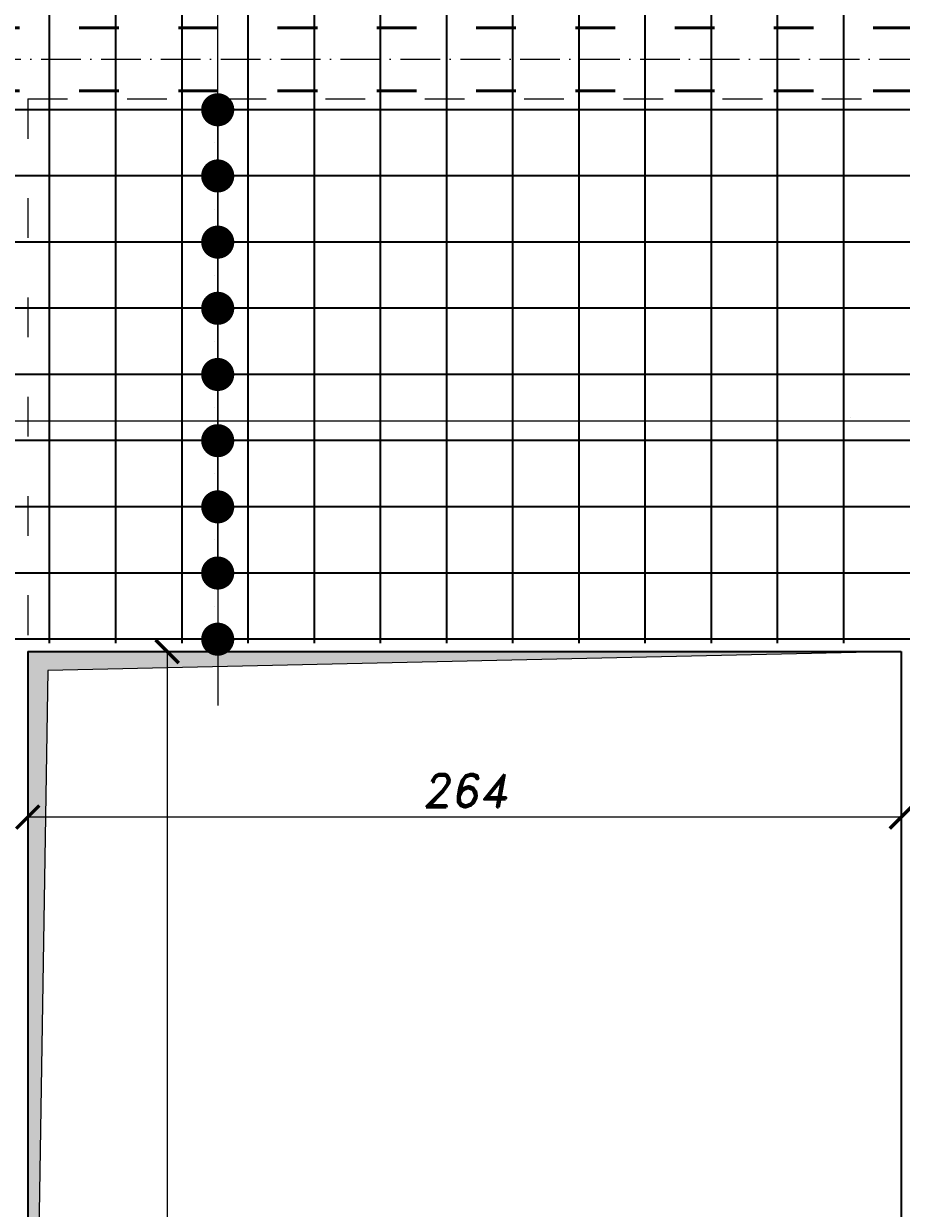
# Model space of a CAD drawing. Header units: millimetres. Extents: x 300938 to 312016, y 11971 to 20881.
# Tile 119 of 239: x 307281 to 307546, y 16572 to 16930. Entities that reach past the tile are written whole.
import ezdxf

# ---------------------------------------------------------------- set-up
doc = ezdxf.new("R2010")
doc.units = ezdxf.units.MM
doc.linetypes.add('ACAD_ISO03W100', pattern=[30, 12, -18])
doc.linetypes.add('ACAD_ISO10W100', pattern=[18, 12, -3, 0, -3])
for name, color, linetype, lineweight in [('konstrukcja', 3, 'Continuous', 35), ('konstrukcja wymiary', 1, 'Continuous', 13), ('osie', 5, 'ACAD_ISO10W100', 13), ('zbrojenie', 4, 'Continuous', 50), ('zbrojenie płyty', 141, 'Continuous', 35)]:
    doc.layers.add(name, color=color, linetype=linetype, lineweight=lineweight)
doc.layers.add('przerywane', color=6, linetype='ACAD_ISO03W100')
doc.styles.add('KONSTRUKCJA', font='romand.shx', dxfattribs={"oblique": 10})
doc.styles.get("Standard").update_dxf_attribs({"font": 'romand.shx', "oblique": 10})
doc.dimstyles.new('150', dxfattribs={"dimtxt": 10, "dimasz": 7, "dimexe": 1.25, "dimexo": 0.625, "dimgap": 3, "dimtad": 1, "dimdec": 0, "dimrnd": 0.5, "dimtxsty": 'KONSTRUKCJA', "dimblk": 'ARCHTICK', "dimcen": 2.5, "dimadec": 0, "dimazin": 0, "dimtfac": 1, "dimtdec": 0, "dimtix": 1, "dimtmove": 0, "dimatfit": 3, "dimfxl": 4, "dimfxlon": 1, "dimarcsym": 0})
doc.dimstyles.new('kropki', dxfattribs={"dimtxt": 0.001, "dimasz": 10, "dimexe": 1.25, "dimexo": 0.625, "dimgap": 1, "dimtad": 1, "dimtxsty": 'Standard', "dimblk": 'DOT', "dimcen": 2.5, "dimadec": 0, "dimazin": 0, "dimtfac": 1, "dimtmove": 0, "dimatfit": 3, "dimfxl": 1, "dimfxlon": 1, "dimarcsym": 0})

# ---------------------------------------------------------------- blocks, each defined once
blk = doc.blocks.new('_ArchTick')
at = {"color": 0, "linetype": 'ByBlock', "lineweight": 13, "const_width": 0.15}
blk.add_lwpolyline([(-0.5, -0.5), (0.5, 0.5)], dxfattribs=at)
blk = doc.blocks.new('*D1275')
at = {"layer": 'Defpoints', "color": 0, "transparency": 16777216}
for p in [(307580.44, 17201.32), (306548.44, 16613.22), (306662.44, 16613.22)]:
    blk.add_point(p, dxfattribs=at)
at = {"layer": 'konstrukcja wymiary', "color": 0, "lineweight": -2, "transparency": 16777216}
for p, q in [((306552.44, 17201.32), (306547.19, 17201.32)), ((306548.44, 17201.32), (306548.44, 16613.22)), ((306552.44, 16613.22), (306547.19, 16613.22))]:
    blk.add_line(p, q, dxfattribs=at)
at = {"layer": 'konstrukcja wymiary', "color": 0, "lineweight": -2, "transparency": 16777216, "xscale": 7, "yscale": 7, "zscale": 7}
for p, rotation in [((306548.44, 17201.32), 90), ((306548.44, 16613.22), 270)]:
    blk.add_blockref('_ArchTick', p, dxfattribs=dict(at, rotation=rotation))
at = {"layer": 'konstrukcja wymiary', "color": 0, "transparency": 16777216, "insert": (306540.44, 16907.27), "char_height": 10, "attachment_point": 5, "rotation": 90, "style": 'KONSTRUKCJA'}
blk.add_mtext('588', dxfattribs=at)
blk = doc.blocks.new('*D1284')
at = {"layer": 'Defpoints', "color": 0, "transparency": 16777216}
for p in [(307282.44, 17601.22), (307282.44, 16740.22), (306826.44, 16613.22)]:
    blk.add_point(p, dxfattribs=at)
at = {"layer": 'konstrukcja wymiary', "color": 0, "lineweight": -2, "transparency": 16777216}
for p, q in [((306826.44, 17597.22), (306826.44, 17602.47)), ((306826.44, 17601.22), (307282.44, 17601.22)), ((307282.44, 17597.22), (307282.44, 17602.47))]:
    blk.add_line(p, q, dxfattribs=at)
at = {"layer": 'konstrukcja wymiary', "color": 0, "lineweight": -2, "transparency": 16777216, "xscale": 7, "yscale": 7, "zscale": 7, "rotation": 180}
blk.add_blockref('_ArchTick', (306826.44, 17601.22), dxfattribs=at)
at = {"layer": 'konstrukcja wymiary', "color": 0, "lineweight": -2, "transparency": 16777216, "xscale": 7, "yscale": 7, "zscale": 7}
blk.add_blockref('_ArchTick', (307282.44, 17601.22), dxfattribs=at)
at = {"layer": 'konstrukcja wymiary', "color": 0, "transparency": 16777216, "insert": (307054.44, 17609.22), "char_height": 10, "attachment_point": 5, "style": 'KONSTRUKCJA'}
blk.add_mtext('456', dxfattribs=at)
blk = doc.blocks.new('*D1285')
at = {"layer": 'Defpoints', "color": 0, "transparency": 16777216}
for p in [(307546.44, 17601.22), (307282.44, 16740.22), (307546.44, 16740.22)]:
    blk.add_point(p, dxfattribs=at)
at = {"layer": 'konstrukcja wymiary', "color": 0, "lineweight": -2, "transparency": 16777216}
for p, q in [((307282.44, 17597.22), (307282.44, 17602.47)), ((307282.44, 17601.22), (307546.44, 17601.22)), ((307546.44, 17597.22), (307546.44, 17602.47))]:
    blk.add_line(p, q, dxfattribs=at)
at = {"layer": 'konstrukcja wymiary', "color": 0, "lineweight": -2, "transparency": 16777216, "xscale": 7, "yscale": 7, "zscale": 7, "rotation": 180}
blk.add_blockref('_ArchTick', (307282.44, 17601.22), dxfattribs=at)
at = {"layer": 'konstrukcja wymiary', "color": 0, "lineweight": -2, "transparency": 16777216, "xscale": 7, "yscale": 7, "zscale": 7}
blk.add_blockref('_ArchTick', (307546.44, 17601.22), dxfattribs=at)
at = {"layer": 'konstrukcja wymiary', "color": 0, "transparency": 16777216, "insert": (307414.44, 17609.22), "char_height": 10, "attachment_point": 5, "style": 'KONSTRUKCJA'}
blk.add_mtext('264', dxfattribs=at)
blk = doc.blocks.new('*D1299')
at = {"layer": 'Defpoints', "color": 0, "transparency": 16777216}
for p in [(307546.44, 16740.22), (307324.57, 16356.22), (307546.44, 16356.22)]:
    blk.add_point(p, dxfattribs=at)
at = {"layer": 'konstrukcja wymiary', "color": 0, "lineweight": -2, "transparency": 16777216}
for p, q in [((307328.57, 16740.22), (307323.32, 16740.22)), ((307324.57, 16740.22), (307324.57, 16356.22)), ((307328.57, 16356.22), (307323.32, 16356.22))]:
    blk.add_line(p, q, dxfattribs=at)
at = {"layer": 'konstrukcja wymiary', "color": 0, "lineweight": -2, "transparency": 16777216, "xscale": 7, "yscale": 7, "zscale": 7}
for p, rotation in [((307324.57, 16740.22), 90), ((307324.57, 16356.22), 270)]:
    blk.add_blockref('_ArchTick', p, dxfattribs=dict(at, rotation=rotation))
at = {"layer": 'konstrukcja wymiary', "color": 0, "transparency": 16777216, "insert": (307316.57, 16548.22), "char_height": 10, "attachment_point": 5, "rotation": 90, "style": 'KONSTRUKCJA'}
blk.add_mtext('384', dxfattribs=at)
blk = doc.blocks.new('*D1300')
at = {"layer": 'Defpoints', "color": 0, "transparency": 16777216}
for p in [(307282.44, 16740.22), (307546.44, 16740.22), (307282.44, 16690.22)]:
    blk.add_point(p, dxfattribs=at)
at = {"layer": 'konstrukcja wymiary', "color": 0, "lineweight": -2, "transparency": 16777216}
for p, q in [((307282.44, 16694.22), (307282.44, 16688.97)), ((307546.44, 16694.22), (307546.44, 16688.97)), ((307546.44, 16690.22), (307282.44, 16690.22))]:
    blk.add_line(p, q, dxfattribs=at)
at = {"layer": 'konstrukcja wymiary', "color": 0, "lineweight": -2, "transparency": 16777216, "xscale": 7, "yscale": 7, "zscale": 7, "rotation": 180}
blk.add_blockref('_ArchTick', (307282.44, 16690.22), dxfattribs=at)
at = {"layer": 'konstrukcja wymiary', "color": 0, "lineweight": -2, "transparency": 16777216, "xscale": 7, "yscale": 7, "zscale": 7}
blk.add_blockref('_ArchTick', (307546.44, 16690.22), dxfattribs=at)
at = {"layer": 'konstrukcja wymiary', "color": 0, "transparency": 16777216, "insert": (307414.44, 16698.22), "char_height": 10, "attachment_point": 5, "style": 'KONSTRUKCJA'}
blk.add_mtext('264', dxfattribs=at)
blk = doc.blocks.new('_Dot')
at = {"color": 0, "linetype": 'ByBlock', "lineweight": -2}
blk.add_line((-0.5, 0), (-1, 0), dxfattribs=at)
at = {"color": 0, "linetype": 'ByBlock', "const_width": 0.5}
blk.add_lwpolyline([(-0.25, 0, 1), (0.25, 0, 1)], format="xyb", close=True, dxfattribs=at)
blk = doc.blocks.new('*D1453')
at = {"layer": 'Defpoints', "color": 0, "transparency": 16777216}
for p in [(307328.94, 16903.96), (307328.94, 16883.96), (307339.83, 16883.96)]:
    blk.add_point(p, dxfattribs=at)
at = {"layer": 'konstrukcja wymiary', "color": 0, "lineweight": -2, "transparency": 16777216}
for p, q in [((307339.83, 16913.96), (307339.83, 16923.96)), ((307338.83, 16903.96), (307341.08, 16903.96)), ((307339.83, 16903.96), (307339.83, 16883.96)), ((307338.83, 16883.96), (307341.08, 16883.96)), ((307339.83, 16873.96), (307339.83, 16863.96))]:
    blk.add_line(p, q, dxfattribs=at)
at = {"layer": 'konstrukcja wymiary', "color": 0, "lineweight": -2, "transparency": 16777216, "xscale": 10, "yscale": 10, "zscale": 10}
for p, rotation in [((307339.83, 16903.96), 270), ((307339.83, 16883.96), 90)]:
    blk.add_blockref('_Dot', p, dxfattribs=dict(at, rotation=rotation))
at = {"layer": 'konstrukcja wymiary', "color": 0, "transparency": 16777216, "insert": (307338.83, 16893.96), "char_height": 0.001, "attachment_point": 5, "rotation": 90}
blk.add_mtext('20', dxfattribs=at)
blk = doc.blocks.new('*D1454')
at = {"layer": 'Defpoints', "color": 0, "transparency": 16777216}
for p in [(307328.94, 16883.96), (307328.94, 16863.96), (307339.83, 16863.96)]:
    blk.add_point(p, dxfattribs=at)
at = {"layer": 'konstrukcja wymiary', "color": 0, "lineweight": -2, "transparency": 16777216}
for p, q in [((307339.83, 16893.96), (307339.83, 16903.96)), ((307338.83, 16883.96), (307341.08, 16883.96)), ((307339.83, 16883.96), (307339.83, 16863.96)), ((307338.83, 16863.96), (307341.08, 16863.96)), ((307339.83, 16853.96), (307339.83, 16843.96))]:
    blk.add_line(p, q, dxfattribs=at)
at = {"layer": 'konstrukcja wymiary', "color": 0, "lineweight": -2, "transparency": 16777216, "xscale": 10, "yscale": 10, "zscale": 10}
for p, rotation in [((307339.83, 16883.96), 270), ((307339.83, 16863.96), 90)]:
    blk.add_blockref('_Dot', p, dxfattribs=dict(at, rotation=rotation))
at = {"layer": 'konstrukcja wymiary', "color": 0, "transparency": 16777216, "insert": (307338.83, 16873.96), "char_height": 0.001, "attachment_point": 5, "rotation": 90}
blk.add_mtext('20', dxfattribs=at)
blk = doc.blocks.new('*D1455')
at = {"layer": 'Defpoints', "color": 0, "transparency": 16777216}
for p in [(307328.94, 16863.96), (307328.94, 16843.96), (307339.83, 16843.96)]:
    blk.add_point(p, dxfattribs=at)
at = {"layer": 'konstrukcja wymiary', "color": 0, "lineweight": -2, "transparency": 16777216}
for p, q in [((307339.83, 16873.96), (307339.83, 16883.96)), ((307338.83, 16863.96), (307341.08, 16863.96)), ((307339.83, 16863.96), (307339.83, 16843.96)), ((307338.83, 16843.96), (307341.08, 16843.96)), ((307339.83, 16833.96), (307339.83, 16823.96))]:
    blk.add_line(p, q, dxfattribs=at)
at = {"layer": 'konstrukcja wymiary', "color": 0, "lineweight": -2, "transparency": 16777216, "xscale": 10, "yscale": 10, "zscale": 10}
for p, rotation in [((307339.83, 16863.96), 270), ((307339.83, 16843.96), 90)]:
    blk.add_blockref('_Dot', p, dxfattribs=dict(at, rotation=rotation))
at = {"layer": 'konstrukcja wymiary', "color": 0, "transparency": 16777216, "insert": (307338.83, 16853.96), "char_height": 0.001, "attachment_point": 5, "rotation": 90}
blk.add_mtext('20', dxfattribs=at)
blk = doc.blocks.new('*D1456')
at = {"layer": 'Defpoints', "color": 0, "transparency": 16777216}
for p in [(307328.94, 16843.96), (307328.94, 16823.96), (307339.83, 16823.96)]:
    blk.add_point(p, dxfattribs=at)
at = {"layer": 'konstrukcja wymiary', "color": 0, "lineweight": -2, "transparency": 16777216}
for p, q in [((307339.83, 16853.96), (307339.83, 16863.96)), ((307338.83, 16843.96), (307341.08, 16843.96)), ((307339.83, 16843.96), (307339.83, 16823.96)), ((307338.83, 16823.96), (307341.08, 16823.96)), ((307339.83, 16813.96), (307339.83, 16803.96))]:
    blk.add_line(p, q, dxfattribs=at)
at = {"layer": 'konstrukcja wymiary', "color": 0, "lineweight": -2, "transparency": 16777216, "xscale": 10, "yscale": 10, "zscale": 10}
for p, rotation in [((307339.83, 16843.96), 270), ((307339.83, 16823.96), 90)]:
    blk.add_blockref('_Dot', p, dxfattribs=dict(at, rotation=rotation))
at = {"layer": 'konstrukcja wymiary', "color": 0, "transparency": 16777216, "insert": (307338.83, 16833.96), "char_height": 0.001, "attachment_point": 5, "rotation": 90}
blk.add_mtext('20', dxfattribs=at)
blk = doc.blocks.new('*D1457')
at = {"layer": 'Defpoints', "color": 0, "transparency": 16777216}
for p in [(307328.94, 16823.96), (307328.94, 16803.96), (307339.83, 16803.96)]:
    blk.add_point(p, dxfattribs=at)
at = {"layer": 'konstrukcja wymiary', "color": 0, "lineweight": -2, "transparency": 16777216}
for p, q in [((307339.83, 16833.96), (307339.83, 16843.96)), ((307338.83, 16823.96), (307341.08, 16823.96)), ((307339.83, 16823.96), (307339.83, 16803.96)), ((307338.83, 16803.96), (307341.08, 16803.96)), ((307339.83, 16793.96), (307339.83, 16783.96))]:
    blk.add_line(p, q, dxfattribs=at)
at = {"layer": 'konstrukcja wymiary', "color": 0, "lineweight": -2, "transparency": 16777216, "xscale": 10, "yscale": 10, "zscale": 10}
for p, rotation in [((307339.83, 16823.96), 270), ((307339.83, 16803.96), 90)]:
    blk.add_blockref('_Dot', p, dxfattribs=dict(at, rotation=rotation))
at = {"layer": 'konstrukcja wymiary', "color": 0, "transparency": 16777216, "insert": (307338.83, 16813.96), "char_height": 0.001, "attachment_point": 5, "rotation": 90}
blk.add_mtext('20', dxfattribs=at)
blk = doc.blocks.new('*D1458')
at = {"layer": 'Defpoints', "color": 0, "transparency": 16777216}
for p in [(307328.94, 16803.96), (307328.94, 16783.96), (307339.83, 16783.96)]:
    blk.add_point(p, dxfattribs=at)
at = {"layer": 'konstrukcja wymiary', "color": 0, "lineweight": -2, "transparency": 16777216}
for p, q in [((307339.83, 16813.96), (307339.83, 16823.96)), ((307338.83, 16803.96), (307341.08, 16803.96)), ((307339.83, 16803.96), (307339.83, 16783.96)), ((307338.83, 16783.96), (307341.08, 16783.96)), ((307339.83, 16773.96), (307339.83, 16763.96))]:
    blk.add_line(p, q, dxfattribs=at)
at = {"layer": 'konstrukcja wymiary', "color": 0, "lineweight": -2, "transparency": 16777216, "xscale": 10, "yscale": 10, "zscale": 10}
for p, rotation in [((307339.83, 16803.96), 270), ((307339.83, 16783.96), 90)]:
    blk.add_blockref('_Dot', p, dxfattribs=dict(at, rotation=rotation))
at = {"layer": 'konstrukcja wymiary', "color": 0, "transparency": 16777216, "insert": (307338.83, 16793.96), "char_height": 0.001, "attachment_point": 5, "rotation": 90}
blk.add_mtext('20', dxfattribs=at)
blk = doc.blocks.new('*D1459')
at = {"layer": 'Defpoints', "color": 0, "transparency": 16777216}
for p in [(307328.94, 16783.96), (307328.94, 16763.96), (307339.83, 16763.96)]:
    blk.add_point(p, dxfattribs=at)
at = {"layer": 'konstrukcja wymiary', "color": 0, "lineweight": -2, "transparency": 16777216}
for p, q in [((307339.83, 16793.96), (307339.83, 16803.96)), ((307338.83, 16783.96), (307341.08, 16783.96)), ((307339.83, 16783.96), (307339.83, 16763.96)), ((307338.83, 16763.96), (307341.08, 16763.96)), ((307339.83, 16753.96), (307339.83, 16743.96))]:
    blk.add_line(p, q, dxfattribs=at)
at = {"layer": 'konstrukcja wymiary', "color": 0, "lineweight": -2, "transparency": 16777216, "xscale": 10, "yscale": 10, "zscale": 10}
for p, rotation in [((307339.83, 16783.96), 270), ((307339.83, 16763.96), 90)]:
    blk.add_blockref('_Dot', p, dxfattribs=dict(at, rotation=rotation))
at = {"layer": 'konstrukcja wymiary', "color": 0, "transparency": 16777216, "insert": (307338.83, 16773.96), "char_height": 0.001, "attachment_point": 5, "rotation": 90}
blk.add_mtext('20', dxfattribs=at)
blk = doc.blocks.new('*D1460')
at = {"layer": 'Defpoints', "color": 0, "transparency": 16777216}
for p in [(307328.94, 16763.96), (307328.94, 16743.96), (307339.83, 16743.96)]:
    blk.add_point(p, dxfattribs=at)
at = {"layer": 'konstrukcja wymiary', "color": 0, "lineweight": -2, "transparency": 16777216}
for p, q in [((307339.83, 16773.96), (307339.83, 16783.96)), ((307338.83, 16763.96), (307341.08, 16763.96)), ((307339.83, 16763.96), (307339.83, 16743.96)), ((307338.83, 16743.96), (307341.08, 16743.96)), ((307339.83, 16733.96), (307339.83, 16723.96))]:
    blk.add_line(p, q, dxfattribs=at)
at = {"layer": 'konstrukcja wymiary', "color": 0, "lineweight": -2, "transparency": 16777216, "xscale": 10, "yscale": 10, "zscale": 10}
for p, rotation in [((307339.83, 16763.96), 270), ((307339.83, 16743.96), 90)]:
    blk.add_blockref('_Dot', p, dxfattribs=dict(at, rotation=rotation))
at = {"layer": 'konstrukcja wymiary', "color": 0, "transparency": 16777216, "insert": (307338.83, 16753.96), "char_height": 0.001, "attachment_point": 5, "rotation": 90}
blk.add_mtext('20', dxfattribs=at)
blk = doc.blocks.new('*D1622')
at = {"layer": 'Defpoints', "color": 0, "transparency": 16777216}
for p in [(307810.94, 16809.93), (307250.94, 16796.22), (307810.94, 16728.45)]:
    blk.add_point(p, dxfattribs=at)
at = {"layer": 'konstrukcja wymiary', "color": 0, "lineweight": -2, "transparency": 16777216}
for p, q in [((307250.94, 16808.93), (307250.94, 16811.18)), ((307260.94, 16809.93), (307800.94, 16809.93)), ((307810.94, 16808.93), (307810.94, 16811.18))]:
    blk.add_line(p, q, dxfattribs=at)
at = {"layer": 'konstrukcja wymiary', "color": 0, "lineweight": -2, "transparency": 16777216, "xscale": 10, "yscale": 10, "zscale": 10, "rotation": 180}
blk.add_blockref('_Dot', (307250.94, 16809.93), dxfattribs=at)
at = {"layer": 'konstrukcja wymiary', "color": 0, "lineweight": -2, "transparency": 16777216, "xscale": 10, "yscale": 10, "zscale": 10}
blk.add_blockref('_Dot', (307810.94, 16809.93), dxfattribs=at)
at = {"layer": 'konstrukcja wymiary', "color": 0, "transparency": 16777216, "insert": (307530.94, 16810.93), "char_height": 0.001, "attachment_point": 5}
blk.add_mtext('560', dxfattribs=at)
blk = doc.blocks.new('*D2046')
at = {"layer": 'Defpoints', "color": 0, "transparency": 16777216}
for p in [(308234.44, 17601.22), (307546.44, 16740.22), (308234.44, 16613.22)]:
    blk.add_point(p, dxfattribs=at)
at = {"layer": 'konstrukcja wymiary', "color": 0, "lineweight": -2, "transparency": 16777216}
for p, q in [((307546.44, 17597.22), (307546.44, 17602.47)), ((307546.44, 17601.22), (308234.44, 17601.22)), ((308234.44, 17597.22), (308234.44, 17602.47))]:
    blk.add_line(p, q, dxfattribs=at)
at = {"layer": 'konstrukcja wymiary', "color": 0, "lineweight": -2, "transparency": 16777216, "xscale": 7, "yscale": 7, "zscale": 7, "rotation": 180}
blk.add_blockref('_ArchTick', (307546.44, 17601.22), dxfattribs=at)
at = {"layer": 'konstrukcja wymiary', "color": 0, "lineweight": -2, "transparency": 16777216, "xscale": 7, "yscale": 7, "zscale": 7}
blk.add_blockref('_ArchTick', (308234.44, 17601.22), dxfattribs=at)
at = {"layer": 'konstrukcja wymiary', "color": 0, "transparency": 16777216, "insert": (307890.44, 17609.22), "char_height": 10, "attachment_point": 5, "style": 'KONSTRUKCJA'}
blk.add_mtext('688', dxfattribs=at)

msp = doc.modelspace()

# ---------------------------------------------------------------- hatches: boundary and pattern name
at = {"layer": 'konstrukcja wymiary'}
h = msp.add_hatch(color=256, dxfattribs=at)
h.dxf.hatch_style = 1
h.paths.add_polyline_path([(307288.508, 16734.455), (307282.44, 16356.224), (307282.44, 16740.224), (307546.44, 16740.224)])

# ---------------------------------------------------------------- linework, layer by layer
at = {"layer": 'konstrukcja'}
for p, q in [((307282.44, 16740.224), (307546.44, 16740.224)), ((307282.44, 16740.224), (307282.44, 16356.224)), ((307546.44, 16740.224), (307546.44, 16356.224))]:
    msp.add_line(p, q, dxfattribs=at)
at = {"layer": 'konstrukcja wymiary'}
msp.add_line((307339.832, 16913.964), (307339.832, 17531.41), dxfattribs=at)
msp.add_lwpolyline([(307288.508, 16734.455), (307282.44, 16356.224), (307282.44, 16740.224), (307546.44, 16740.224)], close=True, dxfattribs=at)
at = {"layer": 'osie'}
msp.add_line((306435.771, 16919.224), (308440.491, 16919.224), dxfattribs=at)
at = {"layer": 'przerywane'}
for q in [(307778.44, 16907.224), (307282.44, 16740.224)]:
    msp.add_line((307282.44, 16907.224), q, dxfattribs=at)
at = {"layer": 'zbrojenie', "linetype": 'ACAD_ISO03W100'}
for p, q in [((308419.94, 16928.724), (306640.94, 16928.724)), ((308419.94, 16909.724), (306640.94, 16909.724))]:
    msp.add_line(p, q, dxfattribs=at)
at = {"layer": 'zbrojenie płyty'}
for p, q in [((307288.94, 17508.724), (307288.94, 16742.724)), ((307308.94, 17508.724), (307308.94, 16742.724)), ((307328.94, 17508.724), (307328.94, 16742.724)), ((307348.94, 17508.724), (307348.94, 16742.724)), ((307368.94, 17508.724), (307368.94, 16742.724)), ((307388.94, 17508.724), (307388.94, 16742.724)), ((307408.94, 17508.724), (307408.94, 16742.724)), ((307428.94, 17508.724), (307428.94, 16742.724)), ((307448.94, 17508.724), (307448.94, 16742.724)), ((307468.94, 17508.724), (307468.94, 16742.724)), ((307488.94, 17508.724), (307488.94, 16742.724)), ((307508.94, 17508.724), (307508.94, 16742.724)), ((307528.94, 17508.724), (307528.94, 16742.724)), ((308419.94, 16903.964), (307260.94, 16903.964)), ((308419.94, 16883.964), (307260.94, 16883.964)), ((308419.94, 16863.964), (307260.94, 16863.964)), ((308419.94, 16843.964), (307260.94, 16843.964)), ((308419.94, 16823.964), (307260.94, 16823.964)), ((308419.94, 16803.964), (307260.94, 16803.964)), ((308419.94, 16783.964), (307260.94, 16783.964)), ((308419.94, 16763.964), (307260.94, 16763.964)), ((308419.94, 16743.964), (307260.94, 16743.964))]:
    msp.add_line(p, q, dxfattribs=at)

# ---------------------------------------------------------------- dimensions: what is measured, and where the dimension line sits
at = {"layer": 'konstrukcja wymiary'}
for base, p1, p2, dimstyle, picture, middle in [((307282.44, 17601.224), (306826.44, 16613.224), (307282.44, 16740.224), '150', '*D1284', (307054.44, 17609.224)), ((307546.44, 17601.224), (307282.44, 16740.224), (307546.44, 16740.224), '150', '*D1285', (307414.44, 17609.224)), ((308234.44, 17601.224), (307546.44, 16740.224), (308234.44, 16613.224), '150', '*D2046', (307890.44, 17609.224)), ((307810.94, 16809.934), (307250.94, 16796.224), (307810.94, 16728.452), 'kropki', '*D1622', (307530.94, 16810.934))]:
    dim = msp.add_linear_dim(base=base, p1=p1, p2=p2, dimstyle=dimstyle, override={"dimtmove": 1}, dxfattribs=at)
    dim.commit()
    dim.dimension.update_dxf_attribs({"geometry": picture, "text_midpoint": middle})
for base, p1, p2, dimstyle, picture, middle in [((306548.44, 16613.224), (307580.44, 17201.324), (306662.44, 16613.224), '150', '*D1275', (306540.44, 16907.274)), ((307339.832, 16883.964), (307328.94, 16903.964), (307328.94, 16883.964), 'kropki', '*D1453', (307338.831, 16893.964)), ((307324.574, 16356.224), (307546.44, 16740.224), (307546.44, 16356.224), '150', '*D1299', (307316.574, 16548.224))]:
    dim = msp.add_linear_dim(base=base, p1=p1, p2=p2, angle=90, dimstyle=dimstyle, dxfattribs=at)
    dim.commit()
    dim.dimension.update_dxf_attribs({"geometry": picture, "text_midpoint": middle})
for base, p1, p2, picture, middle in [((307339.832, 16863.964), (307328.94, 16883.964), (307328.94, 16863.964), '*D1454', (307338.831, 16873.964)), ((307339.832, 16843.964), (307328.94, 16863.964), (307328.94, 16843.964), '*D1455', (307338.831, 16853.964)), ((307339.832, 16823.964), (307328.94, 16843.964), (307328.94, 16823.964), '*D1456', (307338.831, 16833.964)), ((307339.832, 16803.964), (307328.94, 16823.964), (307328.94, 16803.964), '*D1457', (307338.831, 16813.964)), ((307339.832, 16783.964), (307328.94, 16803.964), (307328.94, 16783.964), '*D1458', (307338.831, 16793.964)), ((307339.832, 16763.964), (307328.94, 16783.964), (307328.94, 16763.964), '*D1459', (307338.831, 16773.964)), ((307339.832, 16743.964), (307328.94, 16763.964), (307328.94, 16743.964), '*D1460', (307338.831, 16753.964))]:
    dim = msp.add_linear_dim(base=base, p1=p1, p2=p2, angle=90, dimstyle='kropki', override={"dimtmove": 1}, dxfattribs=at)
    dim.commit()
    dim.dimension.update_dxf_attribs({"geometry": picture, "text_midpoint": middle})
dim = msp.add_linear_dim(base=(307282.44, 16690.224), p1=(307546.44, 16740.224), p2=(307282.44, 16740.224), dimstyle='150', dxfattribs=at)
dim.commit()
dim.dimension.update_dxf_attribs({"geometry": '*D1300', "text_midpoint": (307414.44, 16698.224)})

doc.saveas('drawing.dxf')
